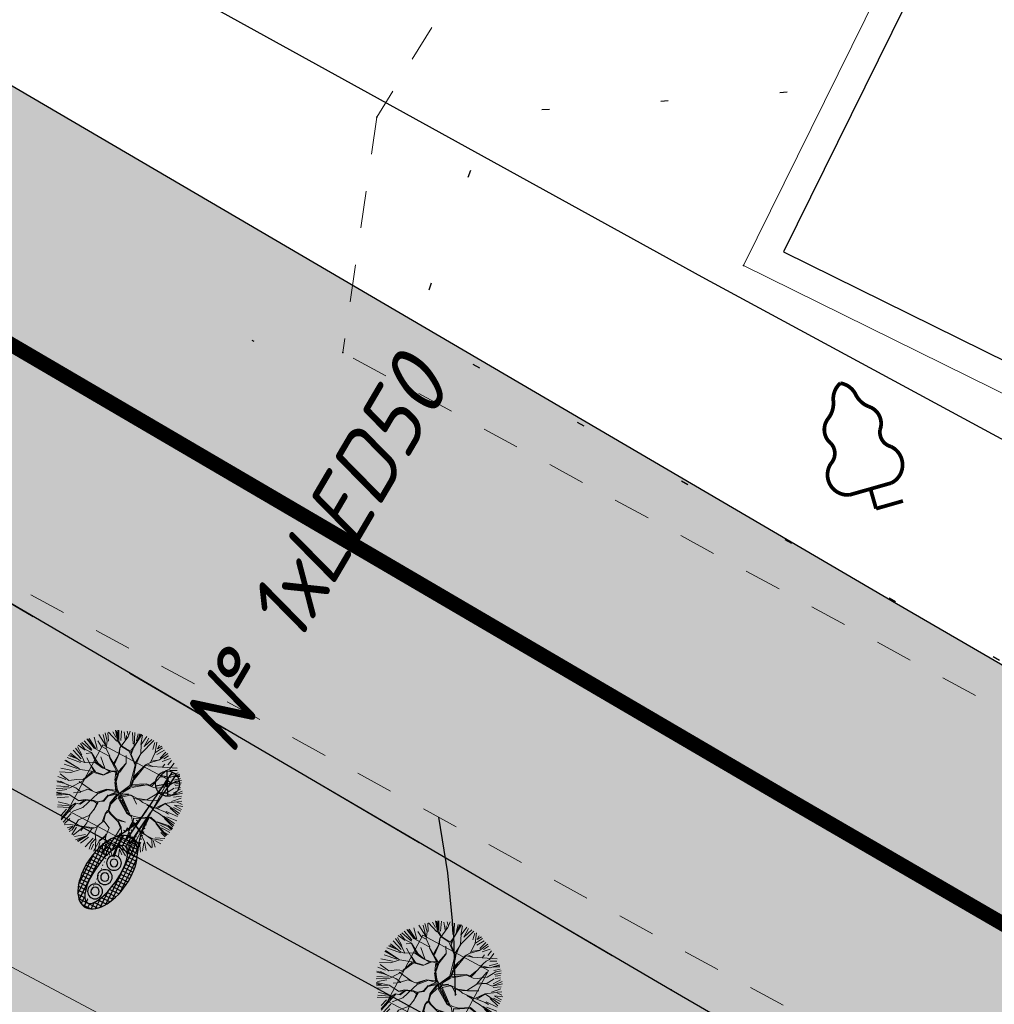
# Model space of a CAD drawing. Extents: x 4085 to 16701, y -65 to 10948.
# Tile 129 of 256: x 14879 to 14893, y 10880 to 10893. Entities that reach past the tile are written whole.
import ezdxf
from ezdxf.xclip import XClip

# ---------------------------------------------------------------- set-up
doc = ezdxf.new("R2010")
doc.units = 0
doc.header["$MEASUREMENT"] = 0
doc.header["$XCLIPFRAME"] = 0
for name, pattern in [('ACAD_ISO03W100', [30, 12, -18]), ('CONTI', [0]), ('STRIHSMALL', [1, 0.5, -0.5]), ('Д_ТРОТ_ТРУБА', [3, 1.5, -1.5]), ('Контура низ откосов  Штриховая 0.1-0.5 - - - - - - -', [0.6, 0.1, -0.5]), ('РА_КОНТУРЫ', [1.5, 0, -1.5])]:
    doc.linetypes.add(name, pattern=pattern)
doc.layers.get('0').update_dxf_attribs({"color": 250, "linetype": 'CONTI'})
for name, color, linetype in [('(013) Газ', 30, 'ИК_Газопровод -------г--------'), ('(014) Водопровод', 5, 'ИК_Водопровод -------в--------'), ('(025) Дорога', 7, 'Continuous'), ('(037) Контуры', 7, 'Контура низ откосов  Штриховая 0.1-0.5 - - - - - - -'), ('(038) Деревья', 7, 'Continuous'), ('(040) Ограда', 7, 'Continuous'), ('GORIZDEFAULT', 32, 'CONTI'), ('PI_TTDEFAULT', 5, 'CONTI'), ('Трассы.Дискретная модель.Подошвы откосов', 7, 'Continuous')]:
    doc.layers.add(name, color=color, linetype=linetype)
for name, color, linetype, lineweight in [('.', 7, 'Continuous', 15), ('0ZG - GOR-INCE', 5, 'Continuous', 15), ('Cayxanh1', 98, 'Continuous', 30)]:
    doc.layers.add(name, color=color, linetype=linetype, lineweight=lineweight)
doc.styles.add('ISOCPEUR_0001', font='isocpeur.TTF', dxfattribs={"height": 0.2})
doc.styles.get("Standard").update_dxf_attribs({"font": 'times.ttf'})
doc.linetypes.add('ИК_Водопровод -------в--------', pattern='A,9,-0.6,["В",Standard,S=1.2,R=0,X=0,Y=-0.6],-1.2', length=10.8)
doc.linetypes.add('ИК_Газопровод -------г--------', pattern='A,9,-0.6,["Г",Standard,S=1.2,R=0,X=0,Y=-0.6],-1.2', length=10.8)
doc.linetypes.add('ОГРАДА_ГЛИН', pattern='A,4,["|",Standard,S=0.8,R=0,X=0,Y=-0.8],0.5,["|",Standard,S=0.8,R=0,X=0,Y=-0.8],3.5', length=8)

# ---------------------------------------------------------------- blocks, each defined once
blk = doc.blocks.new('qwdwqdwqdwqdwqdwqdwqdwqdwqdwq')
at = {"layer": 'Cayxanh1', "lineweight": 18, "extrusion": (-1.80213e-06, 5.58366e-05, 1)}
for p, q in [((16015.485, 11063.207, 9.175), (16015.474, 11063.28, 9.175)), ((16015.486, 11063.28, 9.175), (16015.492, 11063.211, 9.175)), ((16015.488, 11063.075, 9.176), (16015.5, 11063.284, 9.175)), ((16015.554, 11063.16, 9.175), (16015.515, 11063.28, 9.175)), ((16015.558, 11063.163, 9.175), (16015.574, 11063.291, 9.175)), ((16015.604, 11063.156, 9.175), (16015.652, 11063.289, 9.175)), ((16015.605, 11063.285, 9.175), (16015.604, 11063.156, 9.175)), ((16015.612, 11063.053, 9.176), (16015.683, 11063.29, 9.175)), ((16015.774, 11063.155, 9.175), (16015.727, 11063.286, 9.175)), ((16015.253, 11063.055, 9.176), (16015.163, 11063.169, 9.175)), ((16015.177, 11063.169, 9.175), (16015.25, 11063.073, 9.176)), ((16015.25, 11063.073, 9.176), (16015.192, 11063.183, 9.175)), ((16015.272, 11063.062, 9.176), (16015.203, 11063.191, 9.175)), ((16015.238, 11063.201, 9.175), (16015.289, 11063.08, 9.176)), ((16015.273, 11063.205, 9.175), (16015.337, 11063.119, 9.175)), ((16015.308, 11063.231, 9.175), (16015.342, 11063.192, 9.175)), ((16015.345, 11063.131, 9.175), (16015.324, 11063.175, 9.175)), ((16015.326, 11062.988, 9.176), (16015.353, 11063.168, 9.175)), ((16015.353, 11063.168, 9.175), (16015.342, 11063.249, 9.175)), ((16015.377, 11063.248, 9.175), (16015.457, 11063.118, 9.175)), ((16015.485, 11063.094, 9.176), (16015.405, 11063.263, 9.175)), ((16015.454, 11063.269, 9.175), (16015.479, 11063.174, 9.175)), ((16015.488, 11063.104, 9.176), (16015.485, 11063.207, 9.175)), ((16015.608, 11063.053, 9.176), (16015.558, 11063.163, 9.175)), ((16015.708, 11063.271, 9.175), (16015.725, 11063.177, 9.175)), ((16015.781, 11063.008, 9.176), (16015.774, 11063.155, 9.175)), ((16015.776, 11063.211, 9.175), (16015.811, 11063.271, 9.175)), ((16015.777, 11063.267, 9.175), (16015.776, 11063.211, 9.175)), ((16015.778, 11063.158, 9.175), (16015.833, 11063.256, 9.175)), ((16015.867, 11063.241, 9.175), (16015.806, 11063.142, 9.175)), ((16015.866, 11063.12, 9.176), (16015.897, 11063.227, 9.175)), ((16015.872, 11063.095, 9.176), (16015.931, 11063.223, 9.175)), ((16015.914, 11063.133, 9.175), (16015.953, 11063.201, 9.175)), ((16015.914, 11063.094, 9.176), (16015.991, 11063.18, 9.175)), ((16016, 11063.089, 9.176), (16016.017, 11063.166, 9.175)), ((16016.048, 11063.05, 9.176), (16016.063, 11063.149, 9.175)), ((16015.147, 11062.926, 9.176), (16014.992, 11063.013, 9.176)), ((16015.044, 11063.039, 9.176), (16015.147, 11062.926, 9.176)), ((16015.133, 11062.986, 9.176), (16015.056, 11063.071, 9.176)), ((16015.087, 11063.09, 9.176), (16015.147, 11062.995, 9.176)), ((16015.25, 11063.047, 9.176), (16015.093, 11063.1, 9.175)), ((16015.139, 11063.133, 9.175), (16015.208, 11063.089, 9.176)), ((16015.334, 11063.014, 9.176), (16015.253, 11063.055, 9.176)), ((16015.334, 11063.021, 9.176), (16015.272, 11063.062, 9.176)), ((16015.399, 11063.017, 9.176), (16015.334, 11063.021, 9.176)), ((16015.455, 11063.006, 9.176), (16015.334, 11063.014, 9.176)), ((16015.473, 11063.014, 9.176), (16015.399, 11063.017, 9.176)), ((16015.473, 11063.014, 9.176), (16015.488, 11063.104, 9.176)), ((16015.484, 11063.024, 9.176), (16015.488, 11062.999, 9.176)), ((16015.502, 11062.98, 9.176), (16015.488, 11063.075, 9.176)), ((16015.601, 11062.903, 9.176), (16015.612, 11063.049, 9.176)), ((16015.622, 11062.888, 9.176), (16015.608, 11063.053, 9.176)), ((16015.781, 11063.03, 9.176), (16015.872, 11063.099, 9.176)), ((16015.784, 11063.008, 9.176), (16015.872, 11063.095, 9.176)), ((16015.828, 11062.971, 9.176), (16015.949, 11063.025, 9.176)), ((16015.949, 11063.025, 9.176), (16016.133, 11063.108, 9.176)), ((16015.953, 11063.029, 9.176), (16015.96, 11063.076, 9.176)), ((16015.981, 11062.908, 9.176), (16016.018, 11063.01, 9.176)), ((16016.018, 11063.01, 9.176), (16016.048, 11063.05, 9.176)), ((16016.06, 11063.033, 9.176), (16016.146, 11063.08, 9.176)), ((16016.085, 11062.973, 9.176), (16016.172, 11063.058, 9.176)), ((16016.109, 11062.958, 9.176), (16016.201, 11063.053, 9.176)), ((16016.143, 11062.995, 9.176), (16016.209, 11063.042, 9.176)), ((16016.143, 11062.987, 9.176), (16016.216, 11063.027, 9.176)), ((16015.021, 11062.822, 9.176), (16014.879, 11062.885, 9.176)), ((16015.021, 11062.825, 9.176), (16014.894, 11062.888, 9.176)), ((16015.047, 11062.825, 9.176), (16014.905, 11062.903, 9.176)), ((16015.06, 11062.836, 9.176), (16014.953, 11062.949, 9.176)), ((16015.095, 11062.891, 9.176), (16015.022, 11062.931, 9.176)), ((16015.161, 11062.891, 9.176), (16015.095, 11062.891, 9.176)), ((16015.168, 11062.894, 9.176), (16015.133, 11062.986, 9.176)), ((16015.259, 11062.824, 9.176), (16015.168, 11062.894, 9.176)), ((16015.326, 11062.988, 9.176), (16015.355, 11062.893, 9.176)), ((16015.355, 11062.923, 9.176), (16015.326, 11062.988, 9.176)), ((16015.355, 11062.893, 9.176), (16015.351, 11062.769, 9.176)), ((16015.366, 11062.761, 9.176), (16015.355, 11062.923, 9.176)), ((16015.498, 11062.845, 9.176), (16015.447, 11062.936, 9.176)), ((16015.615, 11062.877, 9.176), (16015.455, 11063.006, 9.176)), ((16015.626, 11062.881, 9.176), (16015.502, 11062.98, 9.176)), ((16015.676, 11062.712, 9.176), (16015.626, 11062.881, 9.176)), ((16015.673, 11062.738, 9.176), (16015.736, 11062.942, 9.176)), ((16015.694, 11062.704, 9.176), (16015.744, 11062.957, 9.176)), ((16015.744, 11062.957, 9.176), (16015.781, 11063.008, 9.176)), ((16015.747, 11062.946, 9.176), (16015.828, 11062.971, 9.176)), ((16015.758, 11062.968, 9.176), (16015.832, 11062.975, 9.176)), ((16015.958, 11062.783, 9.176), (16015.985, 11062.9, 9.176)), ((16015.985, 11062.9, 9.176), (16016.109, 11062.958, 9.176)), ((16015.992, 11062.923, 9.176), (16016.106, 11062.955, 9.176)), ((16016.05, 11062.681, 9.176), (16016.095, 11062.882, 9.176)), ((16016.131, 11062.827, 9.176), (16016.201, 11062.947, 9.176)), ((16016.167, 11062.946, 9.176), (16016.236, 11063.006, 9.176)), ((16016.201, 11062.947, 9.176), (16016.26, 11062.99, 9.176)), ((16016.201, 11062.903, 9.176), (16016.274, 11062.963, 9.176)), ((16016.218, 11062.89, 9.176), (16016.278, 11062.932, 9.176)), ((16016.235, 11062.86, 9.176), (16016.295, 11062.902, 9.176)), ((16016.243, 11062.786, 9.176), (16016.304, 11062.881, 9.176)), ((16014.93, 11062.742, 9.176), (16014.814, 11062.756, 9.176)), ((16014.919, 11062.753, 9.176), (16014.831, 11062.79, 9.176)), ((16015.008, 11062.776, 9.176), (16014.841, 11062.812, 9.176)), ((16015.004, 11062.793, 9.176), (16014.858, 11062.846, 9.176)), ((16015.021, 11062.752, 9.176), (16014.919, 11062.753, 9.176)), ((16015.018, 11062.749, 9.176), (16014.963, 11062.709, 9.176)), ((16015.252, 11062.82, 9.176), (16015.021, 11062.822, 9.176)), ((16015.16, 11062.671, 9.176), (16015.021, 11062.752, 9.176)), ((16015.131, 11062.668, 9.176), (16015.021, 11062.749, 9.176)), ((16015.277, 11062.652, 9.176), (16015.157, 11062.759, 9.176)), ((16015.398, 11062.732, 9.176), (16015.252, 11062.82, 9.176)), ((16015.438, 11062.688, 9.176), (16015.267, 11062.806, 9.176)), ((16015.46, 11062.698, 9.176), (16015.494, 11062.841, 9.176)), ((16015.475, 11062.694, 9.176), (16015.498, 11062.845, 9.176)), ((16015.683, 11062.605, 9.176), (16015.615, 11062.877, 9.176)), ((16015.684, 11062.716, 9.176), (16015.706, 11062.803, 9.176)), ((16015.922, 11062.736, 9.176), (16015.966, 11062.835, 9.176)), ((16015.944, 11062.736, 9.176), (16015.958, 11062.783, 9.176)), ((16015.973, 11062.728, 9.176), (16016.028, 11062.75, 9.176)), ((16016.028, 11062.75, 9.176), (16016.131, 11062.827, 9.176)), ((16016.156, 11062.742, 9.176), (16016.248, 11062.753, 9.176)), ((16016.16, 11062.742, 9.176), (16016.223, 11062.852, 9.176)), ((16016.248, 11062.753, 9.176), (16016.336, 11062.869, 9.176)), ((16016.248, 11062.753, 9.176), (16016.355, 11062.847, 9.176)), ((16016.269, 11062.743, 9.176), (16016.359, 11062.803, 9.176)), ((16016.277, 11062.679, 9.176), (16016.368, 11062.777, 9.176)), ((16016.346, 11062.713, 9.176), (16016.398, 11062.747, 9.176)), ((16014.938, 11062.613, 9.176), (16014.788, 11062.665, 9.176)), ((16014.937, 11062.643, 9.176), (16014.802, 11062.706, 9.176)), ((16014.921, 11062.665, 9.176), (16014.818, 11062.73, 9.176)), ((16015.006, 11062.591, 9.176), (16014.937, 11062.643, 9.176)), ((16015.174, 11062.543, 9.176), (16014.995, 11062.661, 9.176)), ((16015.116, 11062.657, 9.176), (16015.002, 11062.591, 9.176)), ((16015.251, 11062.641, 9.176), (16015.116, 11062.657, 9.176)), ((16015.244, 11062.652, 9.176), (16015.131, 11062.668, 9.176)), ((16015.27, 11062.644, 9.176), (16015.16, 11062.671, 9.176)), ((16015.347, 11062.644, 9.176), (16015.262, 11062.645, 9.176)), ((16015.376, 11062.659, 9.176), (16015.27, 11062.644, 9.176)), ((16015.383, 11062.659, 9.176), (16015.306, 11062.568, 9.176)), ((16015.361, 11062.655, 9.176), (16015.306, 11062.568, 9.176)), ((16015.427, 11062.688, 9.176), (16015.376, 11062.659, 9.176)), ((16015.431, 11062.673, 9.176), (16015.383, 11062.659, 9.176)), ((16015.471, 11062.684, 9.176), (16015.398, 11062.732, 9.176)), ((16015.431, 11062.673, 9.176), (16015.474, 11062.57, 9.176)), ((16015.457, 11062.647, 9.176), (16015.438, 11062.688, 9.176)), ((16015.485, 11062.555, 9.176), (16015.46, 11062.68, 9.176)), ((16015.492, 11062.567, 9.176), (16015.471, 11062.684, 9.176)), ((16015.694, 11062.697, 9.176), (16015.676, 11062.712, 9.176)), ((16015.697, 11062.595, 9.176), (16015.68, 11062.693, 9.176)), ((16015.705, 11062.595, 9.176), (16015.694, 11062.697, 9.176)), ((16015.705, 11062.635, 9.176), (16015.87, 11062.729, 9.176)), ((16015.712, 11062.613, 9.176), (16015.844, 11062.7, 9.176)), ((16015.716, 11062.595, 9.176), (16015.878, 11062.721, 9.176)), ((16015.87, 11062.729, 9.176), (16015.944, 11062.736, 9.176)), ((16015.878, 11062.721, 9.176), (16015.973, 11062.728, 9.176)), ((16015.972, 11062.542, 9.176), (16016.053, 11062.677, 9.176)), ((16016.053, 11062.677, 9.176), (16016.156, 11062.742, 9.176)), ((16016.057, 11062.703, 9.176), (16016.16, 11062.746, 9.176)), ((16016.151, 11062.508, 9.176), (16016.218, 11062.621, 9.176)), ((16016.21, 11062.614, 9.176), (16016.339, 11062.705, 9.176)), ((16016.337, 11062.653, 9.176), (16016.441, 11062.691, 9.176)), ((16016.337, 11062.648, 9.176), (16016.445, 11062.648, 9.176)), ((16016.337, 11062.618, 9.176), (16016.445, 11062.622, 9.176)), ((16016.339, 11062.705, 9.176), (16016.42, 11062.708, 9.176)), ((16014.756, 11062.49, 9.176), (16014.969, 11062.482, 9.176)), ((16014.98, 11062.482, 9.176), (16014.76, 11062.501, 9.176)), ((16014.951, 11062.566, 9.176), (16014.761, 11062.541, 9.176)), ((16014.892, 11062.588, 9.176), (16014.764, 11062.574, 9.176)), ((16014.772, 11062.589, 9.176), (16014.845, 11062.592, 9.176)), ((16014.944, 11062.581, 9.176), (16014.775, 11062.611, 9.176)), ((16015.002, 11062.591, 9.176), (16014.944, 11062.581, 9.176)), ((16015.166, 11062.543, 9.176), (16014.99, 11062.482, 9.176)), ((16015.148, 11062.532, 9.176), (16015.089, 11062.375, 9.176)), ((16015.167, 11062.528, 9.176), (16015.096, 11062.378, 9.176)), ((16015.105, 11062.594, 9.176), (16015.189, 11062.55, 9.176)), ((16015.306, 11062.568, 9.176), (16015.166, 11062.543, 9.176)), ((16015.17, 11062.532, 9.176), (16015.299, 11062.56, 9.176)), ((16015.554, 11062.445, 9.176), (16015.482, 11062.548, 9.176)), ((16015.546, 11062.471, 9.176), (16015.485, 11062.555, 9.176)), ((16015.55, 11062.486, 9.176), (16015.492, 11062.567, 9.176)), ((16015.609, 11062.441, 9.176), (16015.55, 11062.486, 9.176)), ((16015.604, 11062.442, 9.176), (16015.683, 11062.605, 9.176)), ((16015.604, 11062.442, 9.176), (16015.697, 11062.595, 9.176)), ((16015.645, 11062.441, 9.176), (16015.646, 11062.485, 9.176)), ((16015.646, 11062.485, 9.176), (16015.705, 11062.583, 9.176)), ((16015.646, 11062.452, 9.176), (16015.719, 11062.499, 9.176)), ((16015.664, 11062.423, 9.176), (16015.748, 11062.492, 9.176)), ((16015.705, 11062.481, 9.176), (16015.756, 11062.499, 9.176)), ((16015.748, 11062.492, 9.176), (16015.785, 11062.492, 9.176)), ((16015.756, 11062.499, 9.176), (16015.869, 11062.499, 9.176)), ((16015.785, 11062.492, 9.176), (16015.876, 11062.425, 9.176)), ((16015.807, 11062.481, 9.176), (16015.884, 11062.495, 9.176)), ((16015.858, 11062.499, 9.176), (16015.972, 11062.542, 9.176)), ((16015.869, 11062.499, 9.176), (16015.942, 11062.483, 9.176)), ((16015.899, 11062.498, 9.176), (16015.976, 11062.542, 9.176)), ((16015.942, 11062.483, 9.176), (16016.122, 11062.497, 9.176)), ((16015.983, 11062.542, 9.176), (16016.119, 11062.611, 9.176)), ((16016.005, 11062.483, 9.176), (16016.082, 11062.479, 9.176)), ((16016.063, 11062.49, 9.176), (16016.118, 11062.461, 9.176)), ((16016.122, 11062.497, 9.176), (16016.21, 11062.614, 9.176)), ((16016.133, 11062.501, 9.176), (16016.269, 11062.515, 9.176)), ((16016.218, 11062.614, 9.176), (16016.445, 11062.587, 9.176)), ((16016.269, 11062.515, 9.176), (16016.32, 11062.511, 9.176)), ((16016.276, 11062.528, 9.176), (16016.44, 11062.536, 9.176)), ((16016.302, 11062.593, 9.176), (16016.44, 11062.557, 9.176)), ((16016.314, 11062.468, 9.176), (16016.461, 11062.484, 9.176)), ((16014.907, 11062.42, 9.176), (16014.756, 11062.373, 9.176)), ((16014.898, 11062.387, 9.176), (16014.762, 11062.321, 9.176)), ((16014.95, 11062.471, 9.176), (16014.769, 11062.442, 9.176)), ((16014.99, 11062.482, 9.176), (16014.898, 11062.387, 9.176)), ((16015.1, 11062.371, 9.176), (16014.985, 11062.2, 9.176)), ((16015.096, 11062.378, 9.176), (16015.016, 11062.342, 9.176)), ((16015.426, 11062.413, 9.176), (16015.326, 11062.311, 9.176)), ((16015.429, 11062.41, 9.176), (16015.345, 11062.311, 9.176)), ((16015.359, 11062.311, 9.176), (16015.448, 11062.413, 9.176)), ((16015.54, 11062.456, 9.176), (16015.426, 11062.413, 9.176)), ((16015.551, 11062.442, 9.176), (16015.429, 11062.41, 9.176)), ((16015.484, 11062.358, 9.176), (16015.465, 11062.263, 9.176)), ((16015.604, 11062.442, 9.176), (16015.488, 11062.34, 9.176)), ((16015.492, 11062.354, 9.176), (16015.565, 11062.453, 9.176)), ((16015.583, 11062.445, 9.176), (16015.492, 11062.354, 9.176)), ((16015.609, 11062.441, 9.176), (16015.546, 11062.471, 9.176)), ((16015.583, 11062.416, 9.176), (16015.557, 11062.27, 9.176)), ((16015.604, 11062.442, 9.176), (16015.561, 11062.262, 9.176)), ((16015.609, 11062.379, 9.176), (16015.575, 11062.266, 9.176)), ((16015.604, 11062.442, 9.176), (16015.627, 11062.379, 9.176)), ((16015.631, 11062.463, 9.176), (16015.624, 11062.441, 9.176)), ((16015.624, 11062.441, 9.176), (16015.638, 11062.382, 9.176)), ((16015.627, 11062.379, 9.176), (16015.824, 11062.253, 9.176)), ((16015.638, 11062.382, 9.176), (16015.645, 11062.441, 9.176)), ((16015.649, 11062.438, 9.176), (16015.705, 11062.481, 9.176)), ((16015.653, 11062.43, 9.176), (16015.864, 11062.264, 9.176)), ((16015.653, 11062.412, 9.176), (16015.816, 11062.286, 9.176)), ((16015.656, 11062.375, 9.176), (16015.653, 11062.412, 9.176)), ((16015.813, 11062.272, 9.176), (16015.656, 11062.375, 9.176)), ((16015.816, 11062.286, 9.176), (16015.674, 11062.379, 9.176)), ((16015.988, 11062.281, 9.176), (16016.128, 11062.362, 9.176)), ((16016.007, 11062.278, 9.176), (16016.125, 11062.35, 9.176)), ((16016.118, 11062.461, 9.176), (16016.228, 11062.453, 9.176)), ((16016.125, 11062.35, 9.176), (16016.223, 11062.332, 9.176)), ((16016.128, 11062.362, 9.176), (16016.212, 11062.342, 9.176)), ((16016.212, 11062.342, 9.176), (16016.399, 11062.36, 9.176)), ((16016.228, 11062.453, 9.176), (16016.455, 11062.411, 9.176)), ((16016.388, 11062.374, 9.176), (16016.234, 11062.346, 9.176)), ((16016.271, 11062.455, 9.176), (16016.452, 11062.437, 9.176)), ((16016.301, 11062.433, 9.176), (16016.451, 11062.385, 9.176)), ((16016.457, 11062.367, 9.176), (16016.388, 11062.374, 9.176)), ((16016.399, 11062.36, 9.176), (16016.454, 11062.341, 9.176)), ((16016.457, 11062.356, 9.176), (16016.414, 11062.363, 9.176)), ((16014.885, 11062.269, 9.176), (16014.773, 11062.257, 9.176)), ((16014.927, 11062.28, 9.176), (16014.785, 11062.303, 9.176)), ((16014.96, 11062.222, 9.176), (16014.832, 11062.219, 9.176)), ((16015.059, 11062.236, 9.176), (16014.887, 11062.215, 9.176)), ((16015.016, 11062.342, 9.176), (16014.927, 11062.28, 9.176)), ((16015.272, 11062.304, 9.176), (16015.056, 11062.331, 9.176)), ((16015.139, 11062.221, 9.176), (16015.059, 11062.236, 9.176)), ((16015.209, 11062.297, 9.176), (16015.139, 11062.221, 9.176)), ((16015.345, 11062.311, 9.176), (16015.209, 11062.297, 9.176)), ((16015.352, 11062.307, 9.176), (16015.263, 11062.048, 9.176)), ((16015.447, 11062.241, 9.176), (16015.406, 11062.208, 9.176)), ((16015.465, 11062.263, 9.176), (16015.407, 11062.212, 9.176)), ((16015.473, 11062.256, 9.176), (16015.447, 11062.241, 9.176)), ((16015.488, 11062.34, 9.176), (16015.473, 11062.256, 9.176)), ((16015.561, 11062.262, 9.176), (16015.582, 11062.171, 9.176)), ((16015.575, 11062.266, 9.176), (16015.589, 11062.178, 9.176)), ((16015.864, 11062.264, 9.176), (16015.813, 11062.272, 9.176)), ((16015.824, 11062.253, 9.176), (16015.894, 11062.249, 9.176)), ((16015.875, 11062.264, 9.176), (16015.912, 11062.264, 9.176)), ((16015.894, 11062.249, 9.176), (16015.941, 11062.19, 9.176)), ((16015.912, 11062.264, 9.176), (16015.988, 11062.281, 9.176)), ((16015.93, 11062.242, 9.176), (16015.955, 11062.19, 9.176)), ((16015.933, 11062.242, 9.176), (16016.007, 11062.278, 9.176)), ((16016.223, 11062.332, 9.176), (16016.373, 11062.269, 9.176)), ((16016.362, 11062.257, 9.176), (16016.227, 11062.324, 9.176)), ((16016.284, 11062.33, 9.176), (16016.443, 11062.325, 9.176)), ((16016.322, 11062.304, 9.176), (16016.451, 11062.299, 9.176)), ((16016.343, 11062.244, 9.176), (16016.421, 11062.221, 9.176)), ((16016.427, 11062.239, 9.176), (16016.362, 11062.257, 9.176)), ((16016.435, 11062.25, 9.176), (16016.366, 11062.265, 9.176)), ((16016.373, 11062.269, 9.176), (16016.443, 11062.264, 9.176)), ((16014.85, 11062.215, 9.176), (16014.788, 11062.201, 9.176)), ((16014.887, 11062.215, 9.176), (16014.795, 11062.19, 9.176)), ((16014.966, 11062.204, 9.176), (16014.819, 11062.14, 9.176)), ((16014.985, 11062.2, 9.176), (16014.827, 11062.105, 9.176)), ((16015.021, 11062.115, 9.176), (16014.856, 11062.065, 9.176)), ((16014.961, 11062.161, 9.176), (16014.858, 11062.084, 9.176)), ((16014.875, 11062.028, 9.176), (16015.01, 11062.108, 9.176)), ((16015.168, 11062.103, 9.176), (16015.021, 11062.115, 9.176)), ((16015.143, 11062.217, 9.176), (16015.058, 11062.163, 9.176)), ((16015.238, 11062.158, 9.176), (16015.168, 11062.103, 9.176)), ((16015.175, 11062.1, 9.176), (16015.238, 11062.143, 9.176)), ((16015.238, 11062.143, 9.176), (16015.201, 11062.07, 9.176)), ((16015.252, 11062.154, 9.176), (16015.212, 11062.07, 9.176)), ((16015.348, 11062.201, 9.176), (16015.238, 11062.158, 9.176)), ((16015.355, 11062.194, 9.176), (16015.252, 11062.154, 9.176)), ((16015.406, 11062.208, 9.176), (16015.348, 11062.201, 9.176)), ((16015.399, 11062.186, 9.176), (16015.355, 11062.194, 9.176)), ((16015.409, 11062.098, 9.176), (16015.391, 11061.992, 9.176)), ((16015.399, 11062.208, 9.176), (16015.409, 11062.098, 9.176)), ((16015.409, 11062.084, 9.176), (16015.414, 11062.205, 9.176)), ((16015.575, 11062.167, 9.176), (16015.567, 11062.112, 9.176)), ((16015.567, 11062.112, 9.176), (16015.585, 11062.009, 9.176)), ((16015.586, 11062.156, 9.176), (16015.571, 11062.116, 9.176)), ((16015.571, 11062.116, 9.176), (16015.596, 11062.024, 9.176)), ((16015.582, 11062.171, 9.176), (16015.626, 11062.145, 9.176)), ((16015.589, 11062.178, 9.176), (16015.641, 11062.152, 9.176)), ((16015.626, 11062.145, 9.176), (16015.765, 11062.104, 9.176)), ((16015.641, 11062.152, 9.176), (16015.746, 11062.118, 9.176)), ((16015.86, 11062.143, 9.176), (16015.725, 11062.126, 9.176)), ((16015.765, 11062.118, 9.176), (16015.841, 11062.056, 9.176)), ((16015.765, 11062.104, 9.176), (16015.838, 11062.045, 9.176)), ((16015.768, 11062.118, 9.176), (16015.86, 11062.143, 9.176)), ((16015.937, 11062.187, 9.176), (16015.944, 11062.066, 9.176)), ((16015.941, 11062.19, 9.176), (16016.105, 11062.116, 9.176)), ((16015.959, 11062.066, 9.176), (16015.948, 11062.183, 9.176)), ((16015.955, 11062.19, 9.176), (16016.101, 11062.127, 9.176)), ((16016.094, 11062.113, 9.176), (16016.211, 11062.032, 9.176)), ((16016.101, 11062.127, 9.176), (16016.28, 11062.104, 9.176)), ((16016.105, 11062.116, 9.176), (16016.292, 11062.119, 9.176)), ((16016.28, 11062.104, 9.176), (16016.338, 11062.012, 9.176)), ((16016.292, 11062.119, 9.176), (16016.416, 11062.158, 9.176)), ((16016.304, 11062.102, 9.176), (16016.372, 11062.033, 9.176)), ((16016.313, 11062.145, 9.176), (16016.429, 11062.2, 9.176)), ((16016.325, 11062.111, 9.176), (16016.416, 11062.11, 9.176)), ((16014.93, 11062.072, 9.176), (16014.856, 11062.057, 9.176)), ((16014.867, 11062.043, 9.176), (16014.93, 11062.072, 9.176)), ((16015.026, 11062.083, 9.176), (16014.9, 11062.002, 9.176)), ((16015.085, 11061.997, 9.176), (16014.935, 11061.959, 9.176)), ((16015.094, 11061.984, 9.176), (16014.951, 11061.924, 9.176)), ((16015.098, 11061.961, 9.176), (16014.958, 11061.896, 9.176)), ((16015.123, 11061.997, 9.176), (16015.078, 11061.782, 9.176)), ((16015.157, 11062.049, 9.176), (16015.085, 11061.767, 9.176)), ((16015.149, 11062.052, 9.176), (16015.098, 11061.961, 9.176)), ((16015.212, 11062.07, 9.176), (16015.149, 11062.052, 9.176)), ((16015.263, 11062.048, 9.176), (16015.163, 11061.935, 9.176)), ((16015.391, 11061.992, 9.176), (16015.291, 11061.876, 9.176)), ((16015.394, 11061.999, 9.176), (16015.408, 11061.893, 9.176)), ((16015.592, 11062.017, 9.176), (16015.559, 11061.925, 9.176)), ((16015.596, 11062.024, 9.176), (16015.702, 11061.972, 9.176)), ((16015.702, 11061.972, 9.176), (16015.716, 11061.851, 9.176)), ((16015.838, 11062.045, 9.176), (16015.829, 11061.862, 9.176)), ((16015.845, 11062.052, 9.176), (16015.914, 11061.942, 9.176)), ((16015.944, 11062.066, 9.176), (16016.013, 11062.011, 9.176)), ((16016.013, 11062.011, 9.176), (16016.053, 11061.882, 9.176)), ((16016.024, 11062, 9.176), (16016.17, 11061.959, 9.176)), ((16016.031, 11062.011, 9.176), (16016.177, 11061.962, 9.176)), ((16016.135, 11061.956, 9.176), (16016.19, 11061.87, 9.176)), ((16016.177, 11061.962, 9.176), (16016.228, 11061.885, 9.176)), ((16016.209, 11062.012, 9.176), (16016.247, 11061.908, 9.176)), ((16016.211, 11062.032, 9.176), (16016.284, 11061.936, 9.176)), ((16016.239, 11062.042, 9.176), (16016.329, 11062.003, 9.176)), ((16015.081, 11061.924, 9.176), (16015.054, 11061.821, 9.176)), ((16015.162, 11061.902, 9.176), (16015.123, 11061.751, 9.176)), ((16015.179, 11061.837, 9.176), (16015.149, 11061.742, 9.176)), ((16015.5, 11061.852, 9.176), (16015.228, 11061.77, 9.176)), ((16015.246, 11061.777, 9.176), (16015.522, 11061.874, 9.176)), ((16015.291, 11061.876, 9.176), (16015.279, 11061.715, 9.176)), ((16015.408, 11061.893, 9.176), (16015.389, 11061.758, 9.176)), ((16015.503, 11061.852, 9.176), (16015.492, 11061.743, 9.176)), ((16015.562, 11061.918, 9.176), (16015.503, 11061.852, 9.176)), ((16015.559, 11061.925, 9.176), (16015.565, 11061.834, 9.176)), ((16015.565, 11061.834, 9.176), (16015.613, 11061.757, 9.176)), ((16015.705, 11061.848, 9.176), (16015.664, 11061.76, 9.176)), ((16015.716, 11061.851, 9.176), (16015.668, 11061.753, 9.176)), ((16015.709, 11061.881, 9.176), (16015.705, 11061.848, 9.176)), ((16015.716, 11061.851, 9.176), (16015.748, 11061.767, 9.176)), ((16015.829, 11061.862, 9.176), (16015.788, 11061.675, 9.176)), ((16015.906, 11061.927, 9.176), (16015.913, 11061.813, 9.176)), ((16015.914, 11061.942, 9.176), (16015.924, 11061.832, 9.176)), ((16015.921, 11061.832, 9.176), (16015.949, 11061.659, 9.176)), ((16015.924, 11061.832, 9.176), (16016.074, 11061.743, 9.176)), ((16015.954, 11061.845, 9.176), (16016.091, 11061.776, 9.176)), ((16016.044, 11061.867, 9.176), (16016.104, 11061.797, 9.176)), ((16016.053, 11061.882, 9.176), (16016.144, 11061.812, 9.176)), ((16016.066, 11061.905, 9.176), (16016.16, 11061.84, 9.176)), ((16015.228, 11061.77, 9.176), (16015.151, 11061.723, 9.176)), ((16015.261, 11061.763, 9.176), (16015.204, 11061.708, 9.176)), ((16015.265, 11061.759, 9.176), (16015.239, 11061.695, 9.176)), ((16015.279, 11061.715, 9.176), (16015.253, 11061.678, 9.176)), ((16015.312, 11061.776, 9.176), (16015.303, 11061.656, 9.176)), ((16015.381, 11061.797, 9.176), (16015.324, 11061.66, 9.176)), ((16015.463, 11061.745, 9.176), (16015.35, 11061.651, 9.176)), ((16015.492, 11061.743, 9.176), (16015.378, 11061.619, 9.176)), ((16015.403, 11061.622, 9.176), (16015.473, 11061.713, 9.176)), ((16015.492, 11061.739, 9.176), (16015.418, 11061.615, 9.176)), ((16015.519, 11061.732, 9.176), (16015.462, 11061.612, 9.176)), ((16015.579, 11061.749, 9.176), (16015.539, 11061.598, 9.176)), ((16015.613, 11061.757, 9.176), (16015.59, 11061.673, 9.176)), ((16015.616, 11061.757, 9.176), (16015.689, 11061.602, 9.176)), ((16015.668, 11061.753, 9.176), (16015.663, 11061.599, 9.176)), ((16015.686, 11061.739, 9.176), (16015.72, 11061.61, 9.176)), ((16015.725, 11061.752, 9.176), (16015.78, 11061.619, 9.176)), ((16015.748, 11061.767, 9.176), (16015.887, 11061.649, 9.176)), ((16015.833, 11061.747, 9.176), (16015.906, 11061.665, 9.176)), ((16015.923, 11061.656, 9.176), (16015.909, 11061.806, 9.176)), ((16015.913, 11061.813, 9.176), (16015.938, 11061.66, 9.176)), ((16015.958, 11061.786, 9.176), (16015.992, 11061.699, 9.176)), ((16015.962, 11061.785, 9.176), (16016.022, 11061.734, 9.176)), ((16015.59, 11061.673, 9.176), (16015.601, 11061.595, 9.176)), ((16015.621, 11061.68, 9.176), (16015.63, 11061.602, 9.176)), ((16015.788, 11061.675, 9.176), (16015.813, 11061.62, 9.176)), ((16015.819, 11061.679, 9.176), (16015.849, 11061.623, 9.176))]:
    blk.add_line(p, q, dxfattribs=at)
blk = doc.blocks.new('QWEFEWFEWFEWF')
at = {"lineweight": 0}
h = blk.add_hatch(color=103, dxfattribs=at)
h.dxf.hatch_style = 1
h.paths.add_polyline_path([(15923.366, 10361.293), (15924.366, 10361.293), (15924.366, 10360.293), (15923.366, 10360.293)])
at = {"linetype": 'Continuous', "lineweight": 0}
blk.add_lwpolyline([(15923.366, 10361.293), (15924.366, 10361.293), (15924.366, 10360.293), (15923.366, 10360.293)], close=True, dxfattribs=at)
at = {"linetype": 'Continuous'}
blk.add_blockref('qwdwqdwqdwqdwqdwqdwqdwqdwqdwq', (-91.738, -701.623), dxfattribs=at)
blk = doc.blocks.new('karagach')
at = {"const_width": 0.05}
for points in [[(0, 1.75, 0.246034), (-0.156, 1.546, 0.489079)], [(0, 1.75, -0.246034), (0.156, 1.546, -0.489079)], [(-0.277, 1.346, 0.181567), (-0.156, 1.546, 0.303004)], [(0.277, 1.346, -0.181567), (0.156, 1.546, -0.303004)], [(-0.277, 1.346, 0.430853), (-0.341, 1.004, 0.548276)], [(0.277, 1.346, -0.430853), (0.341, 1.004, -0.548276)], [(-0.42, 0.746, 0.383603), (-0.341, 1.004, 0.352912)], [(0.42, 0.746, -0.383603), (0.341, 1.004, -0.352912)], [(-0.42, 0.746, 0.626949), (-0.291, 0.275, 0.702465)], [(0.42, 0.746, -0.626949), (0.291, 0.275, -0.702465)]]:
    blk.add_lwpolyline(points, format="xyb", dxfattribs=at)
for points in [[(0, 0.275), (-0.291, 0.275)], [(0, 0), (0, 0.275)], [(0, 0.275), (0.291, 0.275)], [(0, 0), (0.375, 0)]]:
    blk.add_lwpolyline(points, dxfattribs=at)
blk.add_lwpolyline([(0, 0), (0, 0.275)])
blk = doc.blocks.new('DWQDWQDWQDW')
at = {"layer": '(013) Газ', "color": 253, "elevation": -293.957, "flags": 128}
blk.add_lwpolyline([(16593.835, 8974.11), (16588.965, 8968.737), (16632.987, 8943.083), (16704.89, 8901.987), (16713.495, 8898.602), (16716.296, 8902.061), (16753.916, 8891.037), (16792.227, 8888.711), (16830.895, 8890.879), (16830.509, 8918.831)], dxfattribs=at)
at = {"layer": '(014) Водопровод', "color": 253, "elevation": -0.214, "flags": 128}
blk.add_lwpolyline([(16576.371, 8963.693), (16647.22, 8922.774), (16676.617, 8903.064), (16729.179, 8880.612), (16787.815, 8871.699), (16848.046, 8870.409), (16903.728, 8877.875), (16942.087, 8888.592), (16968.858, 8898.019), (16985.978, 8906.188), (17005.343, 8917.326), (17029.564, 8932.374), (17030.321, 8934.643)], dxfattribs=at)
at = {"layer": '(025) Дорога', "color": 253, "linetype": 'Д_ТРОТ_ТРУБА', "elevation": -0.401, "flags": 128}
blk.add_lwpolyline([(16566.957, 8968.775), (16581.36, 8962.58), (16593.925, 8956.538), (16606.683, 8949.316), (16619.49, 8941.466), (16632.352, 8933.528), (16644.738, 8925.951), (16657.888, 8918.769), (16670.947, 8911.584), (16683.912, 8904.282), (16697.343, 8897.969), (16711.112, 8892.343), (16724.922, 8887.513), (16739.107, 8883.504), (16753.619, 8880.664), (16784.587, 8877.32), (16810.589, 8875.154), (16851.882, 8872.594), (16870.905, 8873.19), (16896.328, 8876.784), (16922.735, 8884.705), (16937.645, 8890.028), (16946.155, 8892.231), (16961.101, 8897.336), (16974.974, 8903.031), (16988.476, 8909.838), (17001.443, 8917.787), (17014.223, 8926.215), (17017.813, 8929.256)], dxfattribs=at)
at = {"layer": '(037) Контуры', "color": 253, "linetype": 'РА_КОНТУРЫ', "elevation": -0.083, "flags": 128}
blk.add_lwpolyline([(16706.226, 8901.462), (16681.799, 8912.504), (16644.338, 8933.392), (16631.168, 8941.231), (16629.117, 8942.433), (16630.204, 8945.343), (16634.776, 8945.563)], dxfattribs=at)
at = {"layer": '(040) Ограда', "color": 253, "linetype": 'ОГРАДА_ГЛИН', "ltscale": 0.5, "elevation": -0.083, "flags": 128}
blk.add_lwpolyline([(16638.844, 8952.478), (16634.091, 8943.391), (16685.115, 8916.714), (16707.779, 8904.854)], dxfattribs=at)
at = {"color": 253, "linetype": 'STRIHSMALL'}
for points, elevation in [([(16554.285, 8974.484), (16576.406, 8964.952), (16623.021, 8939.53), (16681.325, 8905.921)], -0.309), ([(16639.744, 8962.477), (16628.677, 8945.325), (16628.149, 8942.182)], -0.162), ([(16683.383, 8910.535), (16628.149, 8942.182)], -0.108)]:
    blk.add_lwpolyline(points, dxfattribs=dict(at, elevation=elevation))
at = {"color": 253, "linetype": 'Continuous'}
for points, elevation in [([(16626.078, 8932.599), (16570.16, 8964.09)], 0.071), ([(16638.489, 8952.664), (16633.551, 8943.222), (16684.93, 8916.36), (16707.593, 8904.499)], -0.083)]:
    blk.add_lwpolyline(points, dxfattribs=dict(at, elevation=elevation))
at = {"layer": 'GORIZDEFAULT', "color": 253}
for points in [[(16626.932, 8942.373, 0.043), (16626.957, 8942.359, 0.043)], [(16629.285, 8935.919, 0.043), (16629.39, 8935.169, 0.043), (16629.45, 8934.338, 0.043), (16629.455, 8933.523, 0.043)]]:
    blk.add_polyline3d(points, dxfattribs=at)
at = {"layer": 'PI_TTDEFAULT', "color": 253}
for p in [(16628.677, 8945.325, 0.077), (16633.551, 8943.222, -0.07), (16628.149, 8942.182, 0.035), (16632.352, 8933.528, 0.001)]:
    blk.add_point(p, dxfattribs=at)
at = {"layer": '(038) Деревья', "color": 253, "linetype": 'Continuous', "extrusion": (-0.010635, -0.002758, 0.99994), "rotation": 14.53837778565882}
blk.add_blockref('karagach', (16631.185, 8938.586, -495.505), dxfattribs=at)
blk = doc.blocks.new('A$C10aa157c')
at = {"layer": '.', "linetype": 'Continuous', "lineweight": 30}
h = blk.add_hatch(color=250, dxfattribs=at)
h.dxf.hatch_style = 1
h.set_gradient(color1=(51, 51, 51), color2=(51, 51, 51), one_color=1, tint=0.2)
h.paths.add_polyline_path([(126.356, 68.21), (126.356, 60.145), (119.19, 53.78), (110.365, 45.941), (106.848, 42.816), (94.268, 34.092), (81.491, 25.841), (68.153, 18.719), (54.417, 12.7), (39.595, 7.246), (31.139, 4.844), (16.358, -0.828), (-9.856, -9.365), (-35.188, -13.554), (-54.191, -14.596), (-95.533, -13.005), (-121.579, -11.449), (-152.617, -8.833), (-167.191, -6.334), (-181.467, -2.659), (-195.386, 1.846), (-209.283, 7.147), (-222.859, 13.144), (-235.991, 20.14), (-249.215, 27.017), (-262.53, 33.888), (-275.09, 41.172), (-288.134, 48.807), (-301.122, 56.354), (-314.046, 63.275), (-326.75, 69.021), (-341.293, 74.876), (-369.094, 86.069), (-366.853, 91.634), (-339.053, 80.442), (-324.392, 74.54), (-311.391, 68.659), (-298.198, 61.594), (-285.112, 53.99), (-272.069, 46.357), (-259.647, 39.152), (-246.455, 32.344), (-233.197, 25.449), (-220.232, 18.543), (-207, 12.698), (-193.392, 7.507), (-179.793, 3.106), (-165.934, -0.462), (-151.857, -2.875), (-121.148, -5.464), (-95.239, -7.012), (-54.24, -8.59), (-35.844, -7.581), (-11.282, -3.52), (14.353, 4.83), (29.241, 10.542), (37.737, 12.955), (52.175, 18.269), (65.532, 24.121), (78.446, 31.016), (90.93, 39.078), (103.132, 47.541), (106.381, 50.427), (115.206, 58.266), (120.356, 62.841), (120.356, 68.21)])
at = {"linetype": 'Continuous'}
h = blk.add_hatch(color=256, dxfattribs=at)
h.dxf.hatch_style = 1
h.set_gradient(color1=(196, 196, 196), color2=(179, 179, 179), one_color=1, tint=0.7, name='SPHERICAL')
edge = h.paths.add_edge_path()
edge.add_line((-329.694, -123.896), (-413.512, -4.999))
edge.add_line((-413.512, -4.999), (-355.789, 33.285))
edge.add_line((-355.789, 33.285), (-335.031, 75.586))
edge.add_line((-335.031, 75.586), (-290.266, 52.298))
edge.add_arc((-35.221, 435.711), 460.493, 236.3683, 253.19615)
edge.add_arc((23.167, 1743.611), 1759.185, 263.750088, 266.824743)
edge.add_line((-74.275, -12.874), (-37.809, -12.382))
edge.add_line((-37.809, -12.382), (-8.682, -7.259))
edge.add_line((-8.682, -7.259), (21.713, 1.674))
edge.add_line((21.713, 1.674), (73.828, 22.106))
edge.add_line((73.828, 22.106), (122.41, 60.653))
edge.add_line((122.41, 60.653), (125.275, 27.755))
edge.add_line((125.275, 27.755), (114.748, 2.379))
edge.add_line((114.748, 2.379), (116.662, -0.024))
edge.add_line((116.662, -0.024), (116.289, -3.732))
edge.add_line((116.289, -3.732), (111.258, -27.657))
edge.add_line((111.258, -27.657), (112.86, -27.925))
edge.add_line((112.86, -27.925), (106.102, -65.586))
edge.add_line((106.102, -65.586), (101.28, -90.48))
edge.add_line((101.28, -90.48), (98.815, -96.135))
edge.add_line((98.815, -96.135), (53.135, -97.305))
edge.add_line((53.135, -97.305), (30.09, -97.895))
edge.add_line((30.09, -97.895), (12.287, -98.298))
edge.add_line((12.287, -98.298), (-62.519, -99.993))
edge.add_line((-62.519, -99.993), (-93.467, -101.178))
edge.add_line((-93.467, -101.178), (-93.735, -109.893))
edge.add_line((-93.735, -109.893), (-152.913, -112.218))
edge.add_line((-152.913, -112.218), (-153.086, -120.274))
edge.add_line((-153.086, -120.274), (-196.615, -120.664))
edge.add_line((-196.615, -120.664), (-196.01, -100.254))
edge.add_line((-196.01, -100.254), (-236.883, -97.895))
edge.add_line((-236.883, -97.895), (-266.604, -99.724))
edge.add_line((-266.604, -99.724), (-280.852, -100.756))
edge.add_line((-280.852, -100.756), (-292.755, -102.679))
edge.add_line((-292.755, -102.679), (-308.616, -109.596))
edge.add_line((-308.616, -109.596), (-329.694, -123.896))
at = {"linetype": 'Continuous', "elevation": -1.621}
blk.add_lwpolyline([(-262.53, 33.888), (-275.09, 41.172), (-288.134, 48.807), (-301.122, 56.354), (-314.046, 63.275), (-326.75, 69.021), (-341.293, 74.876), (-369.094, 86.069), (-366.853, 91.634), (-339.053, 80.442), (-324.392, 74.54), (-311.391, 68.659), (-298.198, 61.594), (-285.112, 53.99), (-272.069, 46.357), (-259.647, 39.152)], dxfattribs=at)
at = {"color": 7, "linetype": 'ACAD_ISO03W100', "ltscale": 0.2, "true_color": 0xffffff, "const_width": 0.2, "elevation": -1.621}
blk.add_lwpolyline([(-367.973, 88.851), (-340.173, 77.659), (-325.571, 71.78), (-312.719, 65.967), (-299.66, 58.974), (-286.623, 51.399), (-273.58, 43.765), (-261.089, 36.52), (-247.835, 29.681), (-234.594, 22.795), (-221.546, 15.843), (-208.142, 9.923), (-194.389, 4.676), (-180.63, 0.224), (-166.563, -3.398), (-152.237, -5.854), (-121.363, -8.457), (-95.386, -10.009), (-54.216, -11.593)], dxfattribs=at)
at = {"linetype": 'Continuous', "rotation": 331.9405921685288}
for p in [(-19208.27, -1608.827, -11.347), (-19203.978, -1611.383, -12.968)]:
    blk.add_blockref('QWEFEWFEWFEWF', p, dxfattribs=at)
at = {"layer": '0ZG - GOR-INCE', "linetype": 'Continuous', "rotation": 1.343740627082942}
blk.add_blockref('DWQDWQDWQDW', (-16693.372, -9279.936, -1.22), dxfattribs=at)
blk = doc.blocks.new('7м')
at = {"layer": '.', "lineweight": 30}
h = blk.add_hatch(dxfattribs=at)
h.set_pattern_fill('NET', color=2)
edge = h.paths.add_edge_path()
edge.add_ellipse((1588.852, -6995.365), major_axis=(-1.399, -0.188), ratio=0.533589, start_angle=-34.9498, end_angle=-6.8158, ccw=False)
edge.add_arc((1586.181, -6993.302), 2.314, 280.1495, 309.3162, ccw=False)
edge.add_line((1586.589, -6995.579), (1587.45, -6995.464))
h = blk.add_hatch(dxfattribs=at)
h.set_pattern_fill('NET', color=2)
edge = h.paths.add_edge_path()
edge.add_ellipse((1588.852, -6995.365), major_axis=(-1.399, -0.188), ratio=0.533589, start_angle=-34.9498, end_angle=180, ccw=False)
edge.add_arc((1586.181, -6993.302), 2.314, -50.6838, -49.333)
edge.add_ellipse((1588.852, -6995.365), major_axis=(-1.399, -0.188), ratio=0.533589, start_angle=-180, end_angle=-34.9498, ccw=False)
edge = h.paths.add_edge_path(flags=16)
edge.add_ellipse((1588.943, -6995.353), major_axis=(-1.146, -0.154), ratio=0.347251, start_angle=0, end_angle=360)
h.paths.add_polyline_path([(1588.509, -6995.665, 1), (1588.442, -6995.167, 1)], flags=0)
h.paths.add_polyline_path([(1588.493, -6995.544, 1), (1588.458, -6995.288, 1)], flags=0)
h.paths.add_polyline_path([(1589.079, -6995.6, 1), (1589.012, -6995.102, 1)], flags=0)
h.paths.add_polyline_path([(1589.064, -6995.488, 1), (1589.027, -6995.214, 1)], flags=0)
h.paths.add_polyline_path([(1589.658, -6995.522, 1), (1589.591, -6995.024, 1)], flags=0)
h.paths.add_polyline_path([(1589.644, -6995.412, 1), (1589.606, -6995.134, 1)], flags=0)
h = blk.add_hatch(color=2, dxfattribs=at)
h.dxf.hatch_style = 1
h.paths.add_polyline_path([(1588.605, -6995.416, 1), (1588.346, -6995.416, 1)])
h.paths.add_polyline_path([(1588.907, -6995.351, 1), (1589.184, -6995.351, 1)])
h.paths.add_polyline_path([(1589.765, -6995.273, 1), (1589.485, -6995.273, 1)])
h = blk.add_hatch(dxfattribs=at)
h.set_pattern_fill('NET', color=2)
edge = h.paths.add_edge_path()
edge.add_ellipse((1588.852, -6995.365), major_axis=(-1.399, -0.188), ratio=0.533589, start_angle=5.8072, end_angle=37.6422, ccw=False)
edge.add_line((1587.47, -6995.628), (1586.411, -6995.77))
edge.add_arc((1586.72, -6998.57), 2.817, 67.3517, 96.2951, ccw=False)
at = {"lineweight": 30}
for points in [[(1586.389, -6995.606, 0.15015), (1587.647, -6995.092)], [(1586.411, -6995.77, -0.126965), (1587.805, -6995.971)]]:
    blk.add_lwpolyline(points, format="xyb", dxfattribs=at)
for points in [[(1587.612, -6995.448), (1584.849, -6995.824)], [(1585.518, -6995.507), (1585.017, -6996.178)], [(1587.45, -6995.464), (1586.389, -6995.606)], [(1587.646, -6995.611), (1584.869, -6995.97)], [(1585.637, -6996.038), (1584.897, -6995.647)], [(1587.47, -6995.628), (1586.411, -6995.77)]]:
    blk.add_lwpolyline(points, dxfattribs=at)
blk.add_lwpolyline([(1585.181, -6995.762), (1585.33, -6995.742), (1585.354, -6995.923), (1585.205, -6995.943)], close=True)
at = {"color": 3, "lineweight": 30}
for centre in [(1588.476, -6995.416), (1589.045, -6995.351), (1589.625, -6995.273)]:
    blk.add_circle(centre, 0.251, dxfattribs=at)
at = {"lineweight": 30}
for centre, radius in [((1589.045, -6995.351), 0.139), ((1589.625, -6995.273), 0.14), ((1585.267, -6995.842), 0.418), ((1588.476, -6995.416), 0.129)]:
    blk.add_circle(centre, radius, dxfattribs=at)
at = {"color": 5, "lineweight": 30}
for centre, major_axis, ratio in [((1588.852, -6995.365), (-1.399, -0.188), 0.533589), ((1588.943, -6995.353), (-1.146, -0.154), 0.347251)]:
    blk.add_ellipse(centre, major_axis=major_axis, ratio=ratio, start_param=-3.141592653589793, end_param=3.141592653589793, dxfattribs=at)
blk = doc.blocks.new('*U1787')
at = {"layer": 'Трассы.Дискретная модель.Подошвы откосов', "color": 0, "linetype": 'Continuous', "xscale": -0.3965507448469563, "yscale": 0.3965507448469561, "zscale": 0.3965507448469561, "rotation": 94.29743375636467}
blk.add_blockref('7м', (-2813.492, 418.996), dxfattribs=at)
at = {"linetype": 'Continuous', "insert": (0.562, 6.557, 4.822), "char_height": 0.85884, "attachment_point": 9, "rotation": 90.2548, "style": 'ISOCPEUR_0001'}
blk.add_mtext_dynamic_manual_height_columns('\\pi-1.71768,l1.71768,t1.71768,6.87071;{\\fISOCPEUR|b0|i1|c204|p34;\\C6;№^I1хLED50}', width=10.47414, gutter_width=1.051, heights=[0], dxfattribs=at)
blk = doc.blocks.new('*U1788')
at = {"color": 0, "linetype": 'ByBlock', "lineweight": -2, "transparency": 16777216, "rotation": 329.2539835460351}
blk.add_blockref('*U1787', (14872.813, 10689.164, -36.59), dxfattribs=at)

msp = doc.modelspace()

# ---------------------------------------------------------------- block references
at = {"linetype": 'Continuous'}
ref = msp.add_blockref('A$C10aa157c', (15163.262, 10839.004, 0.177), dxfattribs=at)
XClip(ref).set_block_clipping_path([(-373.794434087, 108.5221690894), (-301.8282399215, 93.3350241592), (-251.5703695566, 64.2554686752), (-207.654540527, 33.6758720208), (-104.2532370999, 13.9690799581), (9.4882953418, 20.6982215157), (110.1840137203, 64.198227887), (135.5661904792, 19.4677583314), (74.741036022, -7.2786312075), (26.9902694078, -25.761868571), (-4.0754597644, -35.3463755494), (-88.6139293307, -37.2294086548), (-152.8418739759, -36.1397910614), (-192.3131233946, -27.415677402), (-222.2923186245, -17.3547389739), (-278.1502265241, 12.6686452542), (-296.1702662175, 12.3849432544), (-338.797385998, -11.849717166), (-373.794434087, 37.8738306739)])

# ---------------------------------------------------------------- next in the draw order: block references
at = {"color": 1, "lineweight": 40}
msp.add_blockref('*U1788', (8.58, 193.786, 45.943), dxfattribs=at)

doc.saveas('drawing.dxf')
